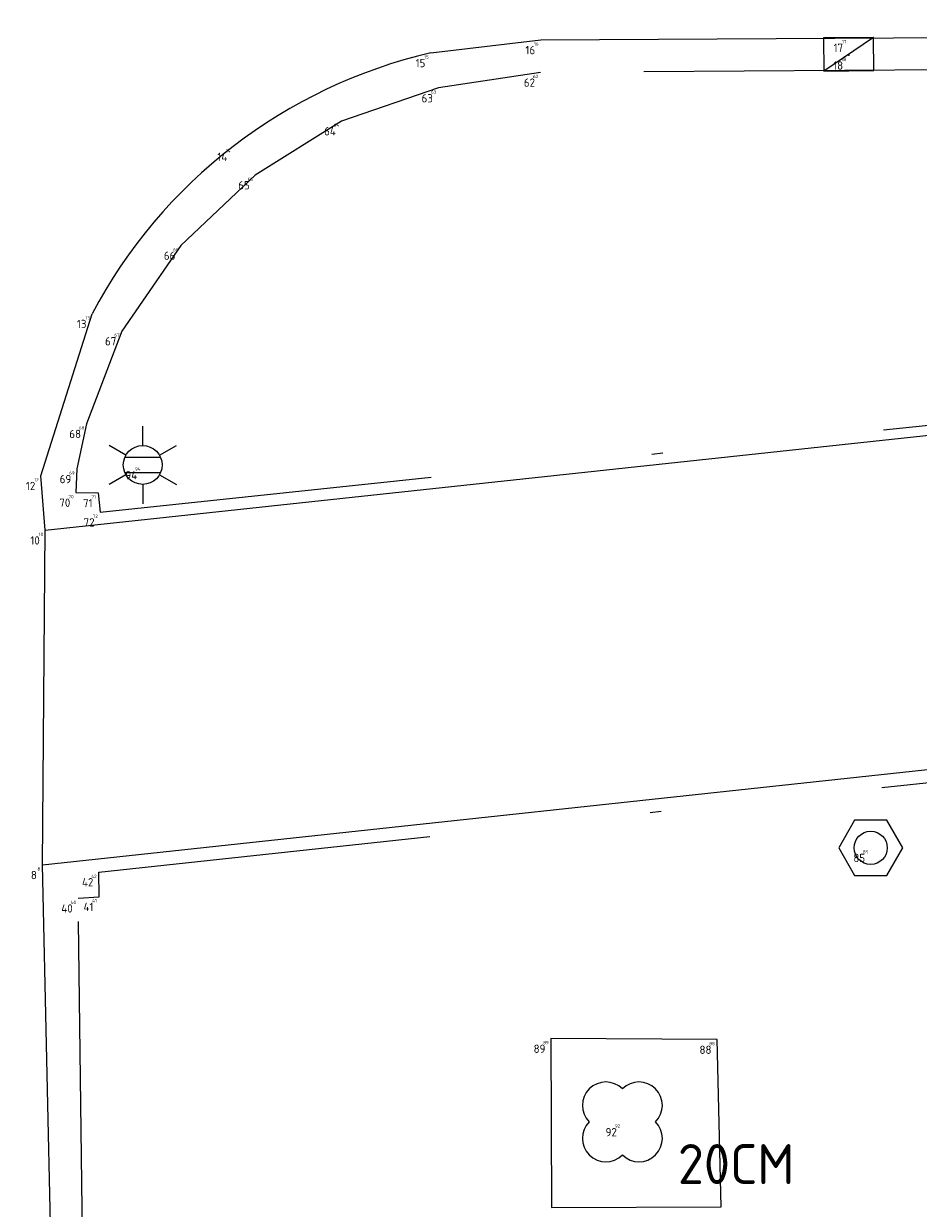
# Model space of a CAD drawing. Header units: metres. Extents: x 127882 to 128093, y 464596 to 464731.
# Tile 24 of 31: x 127909 to 127917, y 464716 to 464727. Entities that reach past the tile are written whole.
import ezdxf
from ezdxf.enums import TextEntityAlignment as Align

# ---------------------------------------------------------------- set-up
doc = ezdxf.new("R2010")
doc.units = ezdxf.units.M
doc.linetypes.add('XX-DASHDOT', pattern=[10, 3, -2, 0, -2, 3])
for name, color, linetype in [('B-ME-AL-SITUATIEMETING-S @ 1', 7, 'Continuous'), ('B-WE-AL-SITUATIEMETING-S @ 1', 7, 'Continuous'), ('X-XX-AL-MEETPUNT_DATA_PUNTNUMMER-T18', 7, 'Continuous')]:
    doc.layers.add(name, color=color, linetype=linetype)
for name, color, linetype, lineweight in [('B-WE-GR-BOOM-S @ 1', 90, 'Continuous', 25), ('B-WE-IE-MEUBILAIR_WEGMEUBILAIR_AFVALBAK-S @ 1', 7, 'Continuous', 25), ('B-WE-IE-MEUBILAIR_WEGMEUBILAIR_LICHTMAST-S @ 1', 7, 'Continuous', 25), ('B-WE-RI-HWA_KOLK-S @ 1', 150, 'Continuous', 25), ('B-WE-VH-KANTOPSLUITING_ACHTERKANTBAND-G', 40, 'XX-DASHDOT', 18), ('B-WE-VH-KANTVERHARDING-G', 40, 'Continuous', 18), ('X-XX-AL-MEETPUNT-S @ 1', 7, 'Continuous', 25)]:
    doc.layers.add(name, color=color, linetype=linetype, lineweight=lineweight)
doc.styles.add('NLCS-ISO-ANNOTATIVE-T18', font='NLCS-ISO.ttf', dxfattribs={"height": 1.8})

# ---------------------------------------------------------------- blocks, each defined once
blk = doc.blocks.new('SAL-MEETPUNT_MARKER-SO')
at = {"layer": 'X-XX-AL-MEETPUNT_DATA_PUNTNUMMER-T18', "style": 'NLCS-ISO-ANNOTATIVE-T18'}
blk.add_attdef('PUNTID', text='', height=1.5, dxfattribs=at).set_placement((-1, -2.59), align=Align.RIGHT)
blk = doc.blocks.new('B-SRI-KOLK_TROTTOIR-SO')
at = {"color": 0, "flags": 128}
blk.add_lwpolyline([(1.5, 1.125), (0, 1.125), (0, -1.125), (1.5, -1.125)], close=True, dxfattribs=at)
blk.add_lwpolyline([(0, 1.125), (1.5, -1.125)], dxfattribs=at)
blk = doc.blocks.new('SAL-MEETPUNT_DUMMY-SO')
at = {"color": 0}
blk.add_point((0, 0), dxfattribs=at)
blk = doc.blocks.new('SIE-WEG_AFVALBAK-SO')
blk.add_lwpolyline([(0.722, -1.25), (1.443, 0), (0.722, 1.25), (-0.722, 1.25), (-1.443, 0), (-0.722, -1.25)], close=True)
blk.add_circle((0, 0), 0.75)
blk = doc.blocks.new('SGR-BOOM-SO')
at = {"color": 0, "linetype": 'ByBlock', "lineweight": -2}
for centre, start, end in [((-0.746, 0.746), 45, 225), ((0.746, 0.746), 315, 135), ((-0.746, -0.746), 135, 315), ((0.746, -0.746), 225, 45)]:
    blk.add_arc(centre, 1.055, start, end, dxfattribs=at)
at = {"color": 0, "linetype": 'ByBlock', "lineweight": -2, "style": 'NLCS-ISO-ANNOTATIVE-T18'}
for tag, p in [('SOORT', (2.5, -2.8)), ('DIAMETER', (2.5, -5.3))]:
    blk.add_attdef(tag, p, '', height=1.8, dxfattribs=at)
blk = doc.blocks.new('B-SIE-WEG_LICHTMAST-SO')
at = {"color": 0, "linetype": 'ByBlock', "lineweight": -2}
for points in [[(0, 0.875), (0, 1.75)], [(-0.758, 0.437), (-1.516, 0.875)], [(0.758, 0.437), (1.516, 0.875)], [(-0.804, 0.346), (0.804, 0.346)], [(-0.758, -0.438), (-1.516, -0.875)], [(-0.804, -0.346), (0.804, -0.346)], [(0.758, -0.438), (1.516, -0.875)], [(0, -0.875), (0, -1.75)]]:
    blk.add_lwpolyline(points, dxfattribs=at)
blk.add_circle((0, 0), 0.875, dxfattribs=at)
at = {"color": 0, "linetype": 'ByBlock', "lineweight": -2, "style": 'NLCS-ISO-ANNOTATIVE-T18'}
blk.add_attdef('SYMBOOL', (2.5, -2.5), '', height=1.8, dxfattribs=at)

msp = doc.modelspace()

# ---------------------------------------------------------------- linework, layer by layer
at = {"layer": 'B-WE-VH-KANTOPSLUITING_ACHTERKANTBAND-G'}
for points in [[(127921.901, 464719.309, 0.43), (127922.061, 464719.395, 0.439), (127922.168, 464719.235, 0.439), (127930.573, 464724.656, 0.524), (127930.913, 464724.799, 0.518), (127931.328, 464724.802, 0.525), (127934.242, 464724.332, 0.532), (127934.552, 464724.334, 0.534), (127934.774, 464724.437, 0.529), (127937.99, 464726.532, 0.559), (127924.351, 464726.477, 0.42), (127913.319, 464726.411, 0.355), (127912.399, 464726.27, 0.327), (127911.524, 464725.972, 0.308), (127910.748, 464725.484, 0.31), (127910.077, 464724.85, 0.301), (127909.545, 464724.078, 0.296), (127909.227, 464723.242, 0.292), (127909.139, 464722.835, 0.281), (127909.13, 464722.621, 0.263), (127909.332, 464722.618, 0.276), (127909.349, 464722.445, 0.273), (127919.393, 464723.501, 0.427)], [(127911.613, 464712.427, 0.323), (127911.335, 464712.381, 0.319), (127910.835, 464712.532, 0.314), (127910.159, 464713.195, 0.298), (127909.655, 464713.962, 0.297), (127909.328, 464714.844, 0.279), (127909.191, 464715.754, 0.291), (127909.152, 464718.962, 0.284), (127909.34, 464718.976, 0.296), (127909.337, 464719.198, 0.274), (127917.689, 464720.101, 0.465), (127919.228, 464717.551, 0.401), (127919.068, 464717.454, 0.42), (127919.177, 464717.294, 0.413), (127915.624, 464714.963, 0.371)]]:
    msp.add_polyline3d(points, close=True, dxfattribs=at)
at = {"layer": 'B-WE-VH-KANTVERHARDING-G'}
for points in [[(127912.331, 464726.586, 0.23), (127913.321, 464726.703, 0.251), (127922.334, 464726.754, 0.308), (127930.123, 464726.802, 0.354), (127938.309, 464726.85, 0.488), (127938.523, 464726.542, 0.474), (127934.935, 464724.162, 0.442), (127934.506, 464724.009, 0.438), (127934.185, 464724.022, 0.447), (127931.263, 464724.503, 0.44), (127930.955, 464724.489, 0.441), (127930.735, 464724.395, 0.443), (127922.097, 464718.82, 0.339), (127919.565, 464717.179, 0.331), (127913.257, 464713.106, 0.255), (127911.808, 464712.172, 0.199)], [(127911.808, 464712.172, 0.199), (127911.347, 464712.102, 0.196), (127910.625, 464712.327, 0.201), (127909.935, 464713.025, 0.198), (127909.401, 464713.853, 0.205), (127909.047, 464714.774, 0.2), (127908.907, 464715.753, 0.207), (127908.829, 464719.264, 0.171), (127908.855, 464722.281, 0.175), (127908.815, 464722.773, 0.174), (127909.276, 464724.233, 0.192)], [(127908.855, 464722.281, 0.175), (127919.336, 464723.409, 0.43), (127922.097, 464718.82, 0.339)], [(127908.829, 464719.264, 0.171), (127917.756, 464720.226, 0.47), (127919.565, 464717.179, 0.331)]]:
    msp.add_polyline3d(points, dxfattribs=at)
msp.add_polyline3d([(127914.91, 464717.688, 0.389), (127913.413, 464717.697, 0.369), (127913.417, 464716.174, 0.362), (127914.947, 464716.179, 0.392)], close=True, dxfattribs=at)
msp.add_arc((127913.377, 464722.069, 0.23), 4.637, 103.0329, 152.175, dxfattribs=at)

# ---------------------------------------------------------------- block references
at = {"layer": 'B-ME-AL-SITUATIEMETING-S @ 1'}
ref = msp.add_blockref('SAL-MEETPUNT_MARKER-SO', (127913.321, 464726.703, 0.251), dxfattribs=dict(at, xscale=0.02, yscale=0.02, zscale=0.02))
ref.add_attrib('PUNTID', '16', dxfattribs={"layer": 'X-XX-AL-MEETPUNT_DATA_PUNTNUMMER-T18', "height": 0.03, "style": 'NLCS-ISO-ANNOTATIVE-T18'}).set_placement((127913.301, 464726.652, 0.251), align=Align.RIGHT)
ref = msp.add_blockref('SAL-MEETPUNT_MARKER-SO', (127916.096, 464726.724, 0.255), dxfattribs=dict(at, xscale=0.02, yscale=0.02, zscale=0.02))
ref.add_attrib('PUNTID', '17', dxfattribs={"layer": 'X-XX-AL-MEETPUNT_DATA_PUNTNUMMER-T18', "height": 0.03, "style": 'NLCS-ISO-ANNOTATIVE-T18'}).set_placement((127916.076, 464726.673, 0.255), align=Align.RIGHT)
ref = msp.add_blockref('SAL-MEETPUNT_MARKER-SO', (127912.331, 464726.586, 0.23), dxfattribs=dict(at, xscale=0.02, yscale=0.02, zscale=0.02))
ref.add_attrib('PUNTID', '15', dxfattribs={"layer": 'X-XX-AL-MEETPUNT_DATA_PUNTNUMMER-T18', "height": 0.03, "style": 'NLCS-ISO-ANNOTATIVE-T18'}).set_placement((127912.311, 464726.535, 0.23), align=Align.RIGHT)
ref = msp.add_blockref('SAL-MEETPUNT_MARKER-SO', (127916.097, 464726.565, 0.362), dxfattribs=dict(at, xscale=0.02, yscale=0.02, zscale=0.02))
ref.add_attrib('PUNTID', '18', dxfattribs={"layer": 'X-XX-AL-MEETPUNT_DATA_PUNTNUMMER-T18', "height": 0.03, "style": 'NLCS-ISO-ANNOTATIVE-T18'}).set_placement((127916.077, 464726.513, 0.362), align=Align.RIGHT)
ref = msp.add_blockref('SAL-MEETPUNT_MARKER-SO', (127913.319, 464726.411, 0.355), dxfattribs=dict(at, xscale=0.02, yscale=0.02, zscale=0.02))
ref.add_attrib('PUNTID', '62', dxfattribs={"layer": 'X-XX-AL-MEETPUNT_DATA_PUNTNUMMER-T18', "height": 0.03, "style": 'NLCS-ISO-ANNOTATIVE-T18'}).set_placement((127913.299, 464726.359, 0.355), align=Align.RIGHT)
ref = msp.add_blockref('SAL-MEETPUNT_MARKER-SO', (127912.399, 464726.27, 0.327), dxfattribs=dict(at, xscale=0.02, yscale=0.02, zscale=0.02))
ref.add_attrib('PUNTID', '63', dxfattribs={"layer": 'X-XX-AL-MEETPUNT_DATA_PUNTNUMMER-T18', "height": 0.03, "style": 'NLCS-ISO-ANNOTATIVE-T18'}).set_placement((127912.379, 464726.218, 0.327), align=Align.RIGHT)
ref = msp.add_blockref('SAL-MEETPUNT_MARKER-SO', (127911.524, 464725.972, 0.308), dxfattribs=dict(at, xscale=0.02, yscale=0.02, zscale=0.02))
ref.add_attrib('PUNTID', '64', dxfattribs={"layer": 'X-XX-AL-MEETPUNT_DATA_PUNTNUMMER-T18', "height": 0.03, "style": 'NLCS-ISO-ANNOTATIVE-T18'}).set_placement((127911.504, 464725.92, 0.308), align=Align.RIGHT)
ref = msp.add_blockref('SAL-MEETPUNT_MARKER-SO', (127910.545, 464725.741, 0.203), dxfattribs=dict(at, xscale=0.02, yscale=0.02, zscale=0.02))
ref.add_attrib('PUNTID', '14', dxfattribs={"layer": 'X-XX-AL-MEETPUNT_DATA_PUNTNUMMER-T18', "height": 0.03, "style": 'NLCS-ISO-ANNOTATIVE-T18'}).set_placement((127910.525, 464725.689, 0.203), align=Align.RIGHT)
ref = msp.add_blockref('SAL-MEETPUNT_MARKER-SO', (127910.748, 464725.484, 0.31), dxfattribs=dict(at, xscale=0.02, yscale=0.02, zscale=0.02))
ref.add_attrib('PUNTID', '65', dxfattribs={"layer": 'X-XX-AL-MEETPUNT_DATA_PUNTNUMMER-T18', "height": 0.03, "style": 'NLCS-ISO-ANNOTATIVE-T18'}).set_placement((127910.728, 464725.432, 0.31), align=Align.RIGHT)
ref = msp.add_blockref('SAL-MEETPUNT_MARKER-SO', (127910.077, 464724.85, 0.301), dxfattribs=dict(at, xscale=0.02, yscale=0.02, zscale=0.02))
ref.add_attrib('PUNTID', '66', dxfattribs={"layer": 'X-XX-AL-MEETPUNT_DATA_PUNTNUMMER-T18', "height": 0.03, "style": 'NLCS-ISO-ANNOTATIVE-T18'}).set_placement((127910.057, 464724.798, 0.301), align=Align.RIGHT)
ref = msp.add_blockref('SAL-MEETPUNT_MARKER-SO', (127909.276, 464724.233, 0.192), dxfattribs=dict(at, xscale=0.02, yscale=0.02, zscale=0.02))
ref.add_attrib('PUNTID', '13', dxfattribs={"layer": 'X-XX-AL-MEETPUNT_DATA_PUNTNUMMER-T18', "height": 0.03, "style": 'NLCS-ISO-ANNOTATIVE-T18'}).set_placement((127909.256, 464724.182, 0.192), align=Align.RIGHT)
ref = msp.add_blockref('SAL-MEETPUNT_MARKER-SO', (127909.545, 464724.078, 0.296), dxfattribs=dict(at, xscale=0.02, yscale=0.02, zscale=0.02))
ref.add_attrib('PUNTID', '67', dxfattribs={"layer": 'X-XX-AL-MEETPUNT_DATA_PUNTNUMMER-T18', "height": 0.03, "style": 'NLCS-ISO-ANNOTATIVE-T18'}).set_placement((127909.525, 464724.026, 0.296), align=Align.RIGHT)
ref = msp.add_blockref('SAL-MEETPUNT_MARKER-SO', (127909.227, 464723.242, 0.292), dxfattribs=dict(at, xscale=0.02, yscale=0.02, zscale=0.02))
ref.add_attrib('PUNTID', '68', dxfattribs={"layer": 'X-XX-AL-MEETPUNT_DATA_PUNTNUMMER-T18', "height": 0.03, "style": 'NLCS-ISO-ANNOTATIVE-T18'}).set_placement((127909.207, 464723.19, 0.292), align=Align.RIGHT)
ref = msp.add_blockref('SAL-MEETPUNT_MARKER-SO', (127909.139, 464722.835, 0.281), dxfattribs=dict(at, xscale=0.02, yscale=0.02, zscale=0.02))
ref.add_attrib('PUNTID', '69', dxfattribs={"layer": 'X-XX-AL-MEETPUNT_DATA_PUNTNUMMER-T18', "height": 0.03, "style": 'NLCS-ISO-ANNOTATIVE-T18'}).set_placement((127909.119, 464722.783, 0.281), align=Align.RIGHT)
ref = msp.add_blockref('SAL-MEETPUNT_MARKER-SO', (127909.733, 464722.87, 0.284), dxfattribs=dict(at, xscale=0.02, yscale=0.02, zscale=0.02))
ref.add_attrib('PUNTID', '94', dxfattribs={"layer": 'X-XX-AL-MEETPUNT_DATA_PUNTNUMMER-T18', "height": 0.03, "style": 'NLCS-ISO-ANNOTATIVE-T18'}).set_placement((127909.713, 464722.818, 0.284), align=Align.RIGHT)
ref = msp.add_blockref('SAL-MEETPUNT_MARKER-SO', (127908.815, 464722.773, 0.174), dxfattribs=dict(at, xscale=0.02, yscale=0.02, zscale=0.02))
ref.add_attrib('PUNTID', '12', dxfattribs={"layer": 'X-XX-AL-MEETPUNT_DATA_PUNTNUMMER-T18', "height": 0.03, "style": 'NLCS-ISO-ANNOTATIVE-T18'}).set_placement((127908.795, 464722.721, 0.174), align=Align.RIGHT)
ref = msp.add_blockref('SAL-MEETPUNT_MARKER-SO', (127909.13, 464722.621, 0.263), dxfattribs=dict(at, xscale=0.02, yscale=0.02, zscale=0.02))
ref.add_attrib('PUNTID', '70', dxfattribs={"layer": 'X-XX-AL-MEETPUNT_DATA_PUNTNUMMER-T18', "height": 0.03, "style": 'NLCS-ISO-ANNOTATIVE-T18'}).set_placement((127909.11, 464722.569, 0.263), align=Align.RIGHT)
ref = msp.add_blockref('SAL-MEETPUNT_MARKER-SO', (127909.332, 464722.618, 0.276), dxfattribs=dict(at, xscale=0.02, yscale=0.02, zscale=0.02))
ref.add_attrib('PUNTID', '71', dxfattribs={"layer": 'X-XX-AL-MEETPUNT_DATA_PUNTNUMMER-T18', "height": 0.03, "style": 'NLCS-ISO-ANNOTATIVE-T18'}).set_placement((127909.311, 464722.567, 0.276), align=Align.RIGHT)
ref = msp.add_blockref('SAL-MEETPUNT_MARKER-SO', (127909.349, 464722.445, 0.273), dxfattribs=dict(at, xscale=0.02, yscale=0.02, zscale=0.02))
ref.add_attrib('PUNTID', '72', dxfattribs={"layer": 'X-XX-AL-MEETPUNT_DATA_PUNTNUMMER-T18', "height": 0.03, "style": 'NLCS-ISO-ANNOTATIVE-T18'}).set_placement((127909.329, 464722.393, 0.273), align=Align.RIGHT)
ref = msp.add_blockref('SAL-MEETPUNT_MARKER-SO', (127908.855, 464722.281, 0.175), dxfattribs=dict(at, xscale=0.02, yscale=0.02, zscale=0.02))
ref.add_attrib('PUNTID', '10', dxfattribs={"layer": 'X-XX-AL-MEETPUNT_DATA_PUNTNUMMER-T18', "height": 0.03, "style": 'NLCS-ISO-ANNOTATIVE-T18'}).set_placement((127908.835, 464722.229, 0.175), align=Align.RIGHT)
ref = msp.add_blockref('SAL-MEETPUNT_MARKER-SO', (127916.295, 464719.417, 2.366), dxfattribs=dict(at, xscale=0.02, yscale=0.02, zscale=0.02))
ref.add_attrib('PUNTID', '85', dxfattribs={"layer": 'X-XX-AL-MEETPUNT_DATA_PUNTNUMMER-T18', "height": 0.03, "style": 'NLCS-ISO-ANNOTATIVE-T18'}).set_placement((127916.274, 464719.366, 2.366), align=Align.RIGHT)
ref = msp.add_blockref('SAL-MEETPUNT_MARKER-SO', (127908.829, 464719.264, 0.171), dxfattribs=dict(at, xscale=0.02, yscale=0.02, zscale=0.02))
ref.add_attrib('PUNTID', '8', dxfattribs={"layer": 'X-XX-AL-MEETPUNT_DATA_PUNTNUMMER-T18', "height": 0.03, "style": 'NLCS-ISO-ANNOTATIVE-T18'}).set_placement((127908.809, 464719.212, 0.171), align=Align.RIGHT)
ref = msp.add_blockref('SAL-MEETPUNT_MARKER-SO', (127909.337, 464719.198, 0.274), dxfattribs=dict(at, xscale=0.02, yscale=0.02, zscale=0.02))
ref.add_attrib('PUNTID', '42', dxfattribs={"layer": 'X-XX-AL-MEETPUNT_DATA_PUNTNUMMER-T18', "height": 0.03, "style": 'NLCS-ISO-ANNOTATIVE-T18'}).set_placement((127909.318, 464719.146, 0.274), align=Align.RIGHT)
ref = msp.add_blockref('SAL-MEETPUNT_MARKER-SO', (127909.152, 464718.962, 0.284), dxfattribs=dict(at, xscale=0.02, yscale=0.02, zscale=0.02))
ref.add_attrib('PUNTID', '40', dxfattribs={"layer": 'X-XX-AL-MEETPUNT_DATA_PUNTNUMMER-T18', "height": 0.03, "style": 'NLCS-ISO-ANNOTATIVE-T18'}).set_placement((127909.132, 464718.91, 0.284), align=Align.RIGHT)
ref = msp.add_blockref('SAL-MEETPUNT_MARKER-SO', (127909.34, 464718.976, 0.296), dxfattribs=dict(at, xscale=0.02, yscale=0.02, zscale=0.02))
ref.add_attrib('PUNTID', '41', dxfattribs={"layer": 'X-XX-AL-MEETPUNT_DATA_PUNTNUMMER-T18', "height": 0.03, "style": 'NLCS-ISO-ANNOTATIVE-T18'}).set_placement((127909.319, 464718.925, 0.296), align=Align.RIGHT)
ref = msp.add_blockref('SAL-MEETPUNT_MARKER-SO', (127913.413, 464717.697, 0.369), dxfattribs=dict(at, xscale=0.02, yscale=0.02, zscale=0.02))
ref.add_attrib('PUNTID', '89', dxfattribs={"layer": 'X-XX-AL-MEETPUNT_DATA_PUNTNUMMER-T18', "height": 0.03, "style": 'NLCS-ISO-ANNOTATIVE-T18'}).set_placement((127913.393, 464717.645, 0.369), align=Align.RIGHT)
ref = msp.add_blockref('SAL-MEETPUNT_MARKER-SO', (127914.91, 464717.688, 0.389), dxfattribs=dict(at, xscale=0.02, yscale=0.02, zscale=0.02))
ref.add_attrib('PUNTID', '88', dxfattribs={"layer": 'X-XX-AL-MEETPUNT_DATA_PUNTNUMMER-T18', "height": 0.03, "style": 'NLCS-ISO-ANNOTATIVE-T18'}).set_placement((127914.89, 464717.636, 0.389), align=Align.RIGHT)
ref = msp.add_blockref('SAL-MEETPUNT_MARKER-SO', (127914.057, 464716.945, 0.393), dxfattribs=dict(at, xscale=0.02, yscale=0.02, zscale=0.02))
ref.add_attrib('PUNTID', '92', dxfattribs={"layer": 'X-XX-AL-MEETPUNT_DATA_PUNTNUMMER-T18', "height": 0.03, "style": 'NLCS-ISO-ANNOTATIVE-T18'}).set_placement((127914.037, 464716.893, 0.393), align=Align.RIGHT)
at = {"layer": 'B-WE-AL-SITUATIEMETING-S @ 1'}
ref = msp.add_blockref('SAL-MEETPUNT_MARKER-SO', (127916.096, 464726.724, 0.255), dxfattribs=dict(at, xscale=0.05, yscale=0.05, zscale=0.05))
ref.add_attrib('PUNTID', '17', dxfattribs={"layer": 'X-XX-AL-MEETPUNT_DATA_PUNTNUMMER-T18', "height": 0.075, "style": 'NLCS-ISO-ANNOTATIVE-T18'}).set_placement((127916.046, 464726.595, 0.255), align=Align.RIGHT)
ref = msp.add_blockref('SAL-MEETPUNT_MARKER-SO', (127913.321, 464726.703, 0.251), dxfattribs=dict(at, xscale=0.05, yscale=0.05, zscale=0.05))
ref.add_attrib('PUNTID', '16', dxfattribs={"layer": 'X-XX-AL-MEETPUNT_DATA_PUNTNUMMER-T18', "height": 0.075, "style": 'NLCS-ISO-ANNOTATIVE-T18'}).set_placement((127913.271, 464726.574, 0.251), align=Align.RIGHT)
ref = msp.add_blockref('SAL-MEETPUNT_MARKER-SO', (127912.331, 464726.586, 0.23), dxfattribs=dict(at, xscale=0.05, yscale=0.05, zscale=0.05))
ref.add_attrib('PUNTID', '15', dxfattribs={"layer": 'X-XX-AL-MEETPUNT_DATA_PUNTNUMMER-T18', "height": 0.075, "style": 'NLCS-ISO-ANNOTATIVE-T18'}).set_placement((127912.281, 464726.457, 0.23), align=Align.RIGHT)
ref = msp.add_blockref('SAL-MEETPUNT_MARKER-SO', (127916.097, 464726.565, 0.362), dxfattribs=dict(at, xscale=0.05, yscale=0.05, zscale=0.05))
ref.add_attrib('PUNTID', '18', dxfattribs={"layer": 'X-XX-AL-MEETPUNT_DATA_PUNTNUMMER-T18', "height": 0.075, "style": 'NLCS-ISO-ANNOTATIVE-T18'}).set_placement((127916.047, 464726.435, 0.362), align=Align.RIGHT)
ref = msp.add_blockref('SAL-MEETPUNT_MARKER-SO', (127913.319, 464726.411, 0.355), dxfattribs=dict(at, xscale=0.05, yscale=0.05, zscale=0.05))
ref.add_attrib('PUNTID', '62', dxfattribs={"layer": 'X-XX-AL-MEETPUNT_DATA_PUNTNUMMER-T18', "height": 0.075, "style": 'NLCS-ISO-ANNOTATIVE-T18'}).set_placement((127913.269, 464726.281, 0.355), align=Align.RIGHT)
ref = msp.add_blockref('SAL-MEETPUNT_MARKER-SO', (127912.399, 464726.27, 0.327), dxfattribs=dict(at, xscale=0.05, yscale=0.05, zscale=0.05))
ref.add_attrib('PUNTID', '63', dxfattribs={"layer": 'X-XX-AL-MEETPUNT_DATA_PUNTNUMMER-T18', "height": 0.075, "style": 'NLCS-ISO-ANNOTATIVE-T18'}).set_placement((127912.349, 464726.14, 0.327), align=Align.RIGHT)
ref = msp.add_blockref('SAL-MEETPUNT_MARKER-SO', (127911.524, 464725.972, 0.308), dxfattribs=dict(at, xscale=0.05, yscale=0.05, zscale=0.05))
ref.add_attrib('PUNTID', '64', dxfattribs={"layer": 'X-XX-AL-MEETPUNT_DATA_PUNTNUMMER-T18', "height": 0.075, "style": 'NLCS-ISO-ANNOTATIVE-T18'}).set_placement((127911.474, 464725.843, 0.308), align=Align.RIGHT)
ref = msp.add_blockref('SAL-MEETPUNT_MARKER-SO', (127910.545, 464725.741, 0.203), dxfattribs=dict(at, xscale=0.05, yscale=0.05, zscale=0.05))
ref.add_attrib('PUNTID', '14', dxfattribs={"layer": 'X-XX-AL-MEETPUNT_DATA_PUNTNUMMER-T18', "height": 0.075, "style": 'NLCS-ISO-ANNOTATIVE-T18'}).set_placement((127910.495, 464725.611, 0.203), align=Align.RIGHT)
ref = msp.add_blockref('SAL-MEETPUNT_MARKER-SO', (127910.748, 464725.484, 0.31), dxfattribs=dict(at, xscale=0.05, yscale=0.05, zscale=0.05))
ref.add_attrib('PUNTID', '65', dxfattribs={"layer": 'X-XX-AL-MEETPUNT_DATA_PUNTNUMMER-T18', "height": 0.075, "style": 'NLCS-ISO-ANNOTATIVE-T18'}).set_placement((127910.698, 464725.355, 0.31), align=Align.RIGHT)
ref = msp.add_blockref('SAL-MEETPUNT_MARKER-SO', (127910.077, 464724.85, 0.301), dxfattribs=dict(at, xscale=0.05, yscale=0.05, zscale=0.05))
ref.add_attrib('PUNTID', '66', dxfattribs={"layer": 'X-XX-AL-MEETPUNT_DATA_PUNTNUMMER-T18', "height": 0.075, "style": 'NLCS-ISO-ANNOTATIVE-T18'}).set_placement((127910.027, 464724.72, 0.301), align=Align.RIGHT)
ref = msp.add_blockref('SAL-MEETPUNT_MARKER-SO', (127909.276, 464724.233, 0.192), dxfattribs=dict(at, xscale=0.05, yscale=0.05, zscale=0.05))
ref.add_attrib('PUNTID', '13', dxfattribs={"layer": 'X-XX-AL-MEETPUNT_DATA_PUNTNUMMER-T18', "height": 0.075, "style": 'NLCS-ISO-ANNOTATIVE-T18'}).set_placement((127909.226, 464724.104, 0.192), align=Align.RIGHT)
ref = msp.add_blockref('SAL-MEETPUNT_MARKER-SO', (127909.545, 464724.078, 0.296), dxfattribs=dict(at, xscale=0.05, yscale=0.05, zscale=0.05))
ref.add_attrib('PUNTID', '67', dxfattribs={"layer": 'X-XX-AL-MEETPUNT_DATA_PUNTNUMMER-T18', "height": 0.075, "style": 'NLCS-ISO-ANNOTATIVE-T18'}).set_placement((127909.495, 464723.948, 0.296), align=Align.RIGHT)
ref = msp.add_blockref('SAL-MEETPUNT_MARKER-SO', (127909.227, 464723.242, 0.292), dxfattribs=dict(at, xscale=0.05, yscale=0.05, zscale=0.05))
ref.add_attrib('PUNTID', '68', dxfattribs={"layer": 'X-XX-AL-MEETPUNT_DATA_PUNTNUMMER-T18', "height": 0.075, "style": 'NLCS-ISO-ANNOTATIVE-T18'}).set_placement((127909.177, 464723.112, 0.292), align=Align.RIGHT)
ref = msp.add_blockref('SAL-MEETPUNT_MARKER-SO', (127909.733, 464722.87, 0.284), dxfattribs=dict(at, xscale=0.05, yscale=0.05, zscale=0.05))
ref.add_attrib('PUNTID', '94', dxfattribs={"layer": 'X-XX-AL-MEETPUNT_DATA_PUNTNUMMER-T18', "height": 0.075, "style": 'NLCS-ISO-ANNOTATIVE-T18'}).set_placement((127909.683, 464722.741, 0.284), align=Align.RIGHT)
ref = msp.add_blockref('SAL-MEETPUNT_MARKER-SO', (127908.815, 464722.773, 0.174), dxfattribs=dict(at, xscale=0.05, yscale=0.05, zscale=0.05))
ref.add_attrib('PUNTID', '12', dxfattribs={"layer": 'X-XX-AL-MEETPUNT_DATA_PUNTNUMMER-T18', "height": 0.075, "style": 'NLCS-ISO-ANNOTATIVE-T18'}).set_placement((127908.765, 464722.643, 0.174), align=Align.RIGHT)
ref = msp.add_blockref('SAL-MEETPUNT_MARKER-SO', (127909.139, 464722.835, 0.281), dxfattribs=dict(at, xscale=0.05, yscale=0.05, zscale=0.05))
ref.add_attrib('PUNTID', '69', dxfattribs={"layer": 'X-XX-AL-MEETPUNT_DATA_PUNTNUMMER-T18', "height": 0.075, "style": 'NLCS-ISO-ANNOTATIVE-T18'}).set_placement((127909.089, 464722.705, 0.281), align=Align.RIGHT)
ref = msp.add_blockref('SAL-MEETPUNT_MARKER-SO', (127909.13, 464722.621, 0.263), dxfattribs=dict(at, xscale=0.05, yscale=0.05, zscale=0.05))
ref.add_attrib('PUNTID', '70', dxfattribs={"layer": 'X-XX-AL-MEETPUNT_DATA_PUNTNUMMER-T18', "height": 0.075, "style": 'NLCS-ISO-ANNOTATIVE-T18'}).set_placement((127909.08, 464722.492, 0.263), align=Align.RIGHT)
ref = msp.add_blockref('SAL-MEETPUNT_MARKER-SO', (127909.332, 464722.618, 0.276), dxfattribs=dict(at, xscale=0.05, yscale=0.05, zscale=0.05))
ref.add_attrib('PUNTID', '71', dxfattribs={"layer": 'X-XX-AL-MEETPUNT_DATA_PUNTNUMMER-T18', "height": 0.075, "style": 'NLCS-ISO-ANNOTATIVE-T18'}).set_placement((127909.281, 464722.489, 0.276), align=Align.RIGHT)
ref = msp.add_blockref('SAL-MEETPUNT_MARKER-SO', (127909.349, 464722.445, 0.273), dxfattribs=dict(at, xscale=0.05, yscale=0.05, zscale=0.05))
ref.add_attrib('PUNTID', '72', dxfattribs={"layer": 'X-XX-AL-MEETPUNT_DATA_PUNTNUMMER-T18', "height": 0.075, "style": 'NLCS-ISO-ANNOTATIVE-T18'}).set_placement((127909.299, 464722.315, 0.273), align=Align.RIGHT)
ref = msp.add_blockref('SAL-MEETPUNT_MARKER-SO', (127908.855, 464722.281, 0.175), dxfattribs=dict(at, xscale=0.05, yscale=0.05, zscale=0.05))
ref.add_attrib('PUNTID', '10', dxfattribs={"layer": 'X-XX-AL-MEETPUNT_DATA_PUNTNUMMER-T18', "height": 0.075, "style": 'NLCS-ISO-ANNOTATIVE-T18'}).set_placement((127908.805, 464722.152, 0.175), align=Align.RIGHT)
ref = msp.add_blockref('SAL-MEETPUNT_MARKER-SO', (127916.295, 464719.417, 2.366), dxfattribs=dict(at, xscale=0.05, yscale=0.05, zscale=0.05))
ref.add_attrib('PUNTID', '85', dxfattribs={"layer": 'X-XX-AL-MEETPUNT_DATA_PUNTNUMMER-T18', "height": 0.075, "style": 'NLCS-ISO-ANNOTATIVE-T18'}).set_placement((127916.245, 464719.288, 2.366), align=Align.RIGHT)
ref = msp.add_blockref('SAL-MEETPUNT_MARKER-SO', (127908.829, 464719.264, 0.171), dxfattribs=dict(at, xscale=0.05, yscale=0.05, zscale=0.05))
ref.add_attrib('PUNTID', '8', dxfattribs={"layer": 'X-XX-AL-MEETPUNT_DATA_PUNTNUMMER-T18', "height": 0.075, "style": 'NLCS-ISO-ANNOTATIVE-T18'}).set_placement((127908.779, 464719.134, 0.171), align=Align.RIGHT)
ref = msp.add_blockref('SAL-MEETPUNT_MARKER-SO', (127909.337, 464719.198, 0.274), dxfattribs=dict(at, xscale=0.05, yscale=0.05, zscale=0.05))
ref.add_attrib('PUNTID', '42', dxfattribs={"layer": 'X-XX-AL-MEETPUNT_DATA_PUNTNUMMER-T18', "height": 0.075, "style": 'NLCS-ISO-ANNOTATIVE-T18'}).set_placement((127909.288, 464719.069, 0.274), align=Align.RIGHT)
ref = msp.add_blockref('SAL-MEETPUNT_MARKER-SO', (127909.152, 464718.962, 0.284), dxfattribs=dict(at, xscale=0.05, yscale=0.05, zscale=0.05))
ref.add_attrib('PUNTID', '40', dxfattribs={"layer": 'X-XX-AL-MEETPUNT_DATA_PUNTNUMMER-T18', "height": 0.075, "style": 'NLCS-ISO-ANNOTATIVE-T18'}).set_placement((127909.102, 464718.833, 0.284), align=Align.RIGHT)
ref = msp.add_blockref('SAL-MEETPUNT_MARKER-SO', (127909.34, 464718.976, 0.296), dxfattribs=dict(at, xscale=0.05, yscale=0.05, zscale=0.05))
ref.add_attrib('PUNTID', '41', dxfattribs={"layer": 'X-XX-AL-MEETPUNT_DATA_PUNTNUMMER-T18', "height": 0.075, "style": 'NLCS-ISO-ANNOTATIVE-T18'}).set_placement((127909.289, 464718.847, 0.296), align=Align.RIGHT)
ref = msp.add_blockref('SAL-MEETPUNT_MARKER-SO', (127913.413, 464717.697, 0.369), dxfattribs=dict(at, xscale=0.05, yscale=0.05, zscale=0.05))
ref.add_attrib('PUNTID', '89', dxfattribs={"layer": 'X-XX-AL-MEETPUNT_DATA_PUNTNUMMER-T18', "height": 0.075, "style": 'NLCS-ISO-ANNOTATIVE-T18'}).set_placement((127913.363, 464717.567, 0.369), align=Align.RIGHT)
ref = msp.add_blockref('SAL-MEETPUNT_MARKER-SO', (127914.91, 464717.688, 0.389), dxfattribs=dict(at, xscale=0.05, yscale=0.05, zscale=0.05))
ref.add_attrib('PUNTID', '88', dxfattribs={"layer": 'X-XX-AL-MEETPUNT_DATA_PUNTNUMMER-T18', "height": 0.075, "style": 'NLCS-ISO-ANNOTATIVE-T18'}).set_placement((127914.86, 464717.558, 0.389), align=Align.RIGHT)
ref = msp.add_blockref('SAL-MEETPUNT_MARKER-SO', (127914.057, 464716.945, 0.393), dxfattribs=dict(at, xscale=0.05, yscale=0.05, zscale=0.05))
ref.add_attrib('PUNTID', '92', dxfattribs={"layer": 'X-XX-AL-MEETPUNT_DATA_PUNTNUMMER-T18', "height": 0.075, "style": 'NLCS-ISO-ANNOTATIVE-T18'}).set_placement((127914.007, 464716.815, 0.393), align=Align.RIGHT)
at = {"layer": 'B-WE-GR-BOOM-S @ 1', "xscale": 0.2, "yscale": 0.2, "zscale": 0.2}
msp.add_blockref('SGR-BOOM-SO', (127914.057, 464716.945, 0.393), dxfattribs=at).add_auto_attribs({'SOORT': '20CM'})
at = {"layer": 'B-WE-IE-MEUBILAIR_WEGMEUBILAIR_AFVALBAK-S @ 1', "xscale": 0.2, "yscale": 0.2, "zscale": 0.2}
msp.add_blockref('SIE-WEG_AFVALBAK-SO', (127916.295, 464719.417, 2.366), dxfattribs=at)
at = {"layer": 'B-WE-IE-MEUBILAIR_WEGMEUBILAIR_LICHTMAST-S @ 1', "xscale": 0.2, "yscale": 0.2, "zscale": 0.2}
msp.add_blockref('B-SIE-WEG_LICHTMAST-SO', (127909.733, 464722.87, 0.284), dxfattribs=at)
at = {"layer": 'B-WE-RI-HWA_KOLK-S @ 1', "xscale": 0.2, "yscale": 0.2, "zscale": 0.2, "rotation": 270.5740149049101}
msp.add_blockref('B-SRI-KOLK_TROTTOIR-SO', (127916.096, 464726.724, 0.255), dxfattribs=at)
at = {"layer": 'X-XX-AL-MEETPUNT-S @ 1'}
msp.add_blockref('SAL-MEETPUNT_DUMMY-SO', (127916.097, 464726.565, 0.362), dxfattribs=at)

doc.saveas('drawing.dxf')
